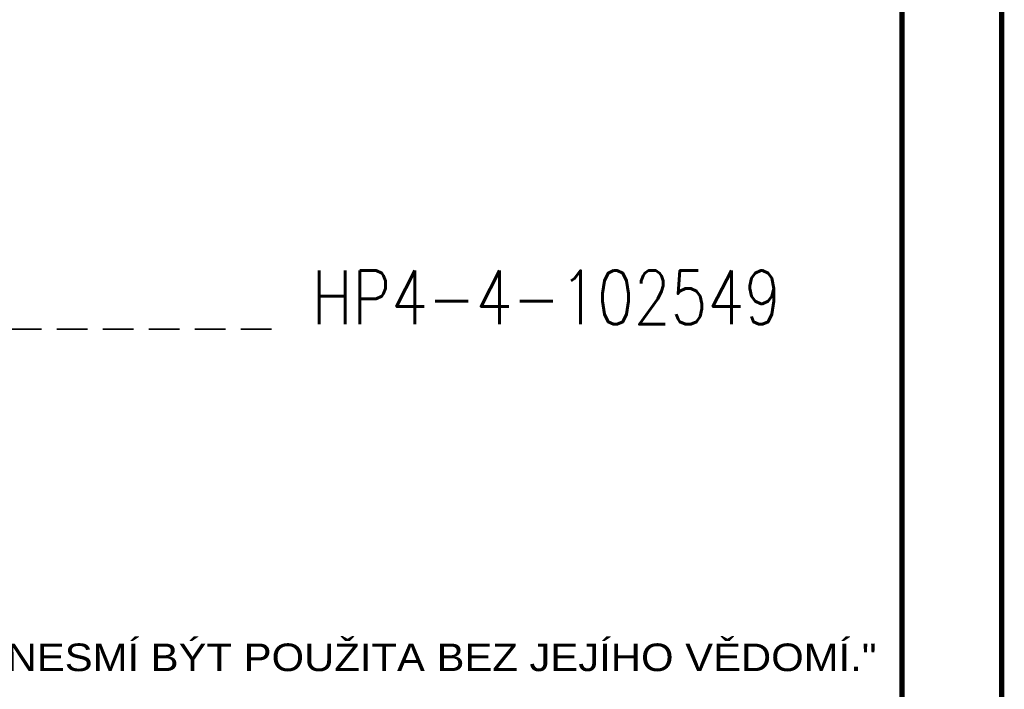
# Paper-space layout 'Layout1' of a CAD drawing. Extents: x -2 to 935, y -36 to 422.
# Tile 43 of 63: x 679 to 743, y 98 to 142. Entities that reach past the tile are written whole.
import ezdxf
from ezdxf.enums import TextEntityAlignment as Align

# ---------------------------------------------------------------- set-up
doc = ezdxf.new("R2010")
doc.units = 0
doc.linetypes.add('SKRYTÁOK1', pattern=[3, 2, -1])
doc.layers.get('DEFPOINTS').update_dxf_attribs({"color": 132, "linetype": 'CONTINUOUS'})
doc.layers.add('RAMECEK_HP', color=251, linetype='CONTINUOUS')
doc.layers.add('RAZITKO_HP', color=222, linetype='CONTINUOUS')
doc.layers.add('SS_TEXT35', color=2, linetype='CONTINUOUS', lineweight=35)
doc.styles.add('RAZITKO_HP_ARIAL', font='arial.ttf')
doc.styles.add('ROMANS', font='romans.shx', dxfattribs={"width": 0.8})

# ---------------------------------------------------------------- blocks, each defined once
blk = doc.blocks.new('*U6')
at = {"layer": 'DEFPOINTS'}
blk.add_lwpolyline([(743, 0), (533, 0), (533, 297), (743, 297)], close=True, dxfattribs=at)
at = {"layer": 'RAMECEK_HP', "lineweight": 35, "const_width": 0.35}
for points in [[(0, 420), (0, 0), (743, 0), (743, 420)], [(6.5, 413.5), (6.5, 6.5), (736.5, 6.5), (736.5, 413.5)]]:
    blk.add_lwpolyline(points, close=True, dxfattribs=at)
at = {"layer": 'DEFPOINTS', "style": 'ROMANS', "width": 0.8}
blk.add_attdef('TISK', text='', height=10, dxfattribs=at).set_placement((743, -33), align=Align.RIGHT)
blk = doc.blocks.new('text_HP')
at = {"layer": 'RAZITKO_HP', "lineweight": 18, "style": 'RAZITKO_HP_ARIAL', "width": 1.085}
blk.add_text('"DOKUMENTACE JE DUŠEVNÍM MAJETKEM FIRMY HUTNÍ PROJEKT Frýdek-Místek a.s. A NESMÍ BÝT POUŽITA BEZ JEJÍHO VĚDOMÍ."', height=1.8, dxfattribs=at).set_placement((-177, 96.05))

psp = doc.layouts.get("Layout1")

# ---------------------------------------------------------------- linework, layer by layer
at = {"layer": 'SS_TEXT35', "linetype": 'SKRYTÁOK1'}
psp.add_line((615.3734, 121.3579), (695.3734, 121.3579), dxfattribs=at)

# ---------------------------------------------------------------- block references
at = {"layer": 'RAMECEK_HP'}
psp.add_blockref('*U6', (0, 0), dxfattribs=at)
at = {"layer": 'RAZITKO_HP'}
psp.add_blockref('text_HP', (740, 3), dxfattribs=at)

# ---------------------------------------------------------------- texts
at = {"layer": 'SS_TEXT35', "style": 'ROMANS', "width": 0.8}
psp.add_text('HP4-4-102549', height=3.5, dxfattribs=at).set_placement((698.0126, 121.6798))

doc.saveas('drawing.dxf')
